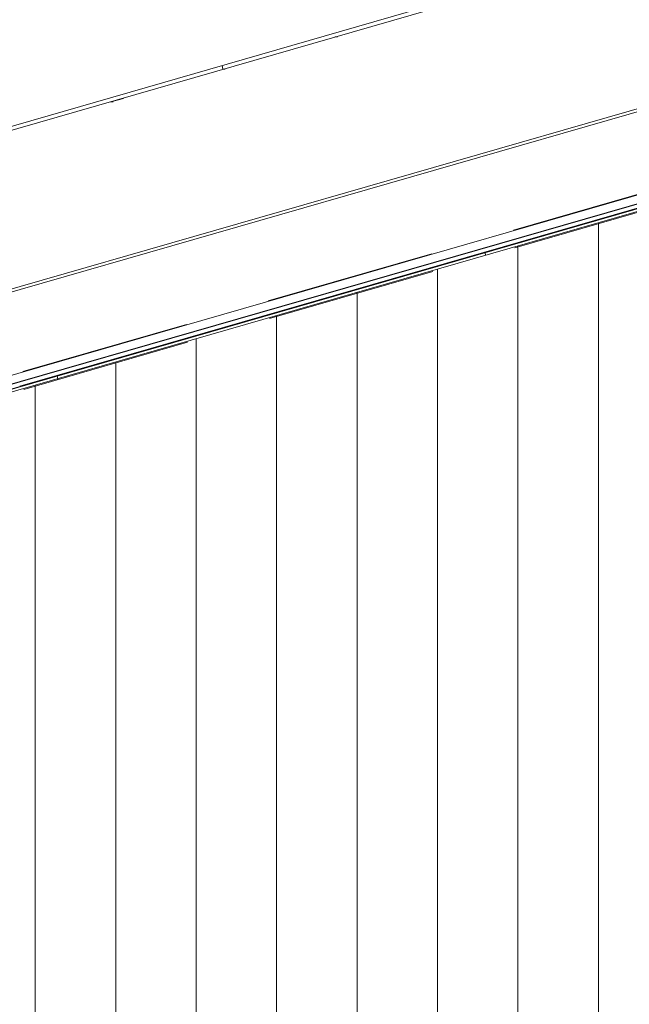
# Model space of a CAD drawing. Header units: millimetres. Extents: x -65 to 293624, y -1905 to 31061.
# Tile 47 of 256: x 34831 to 35589, y 17034 to 18259. Entities that reach past the tile are written whole.
import ezdxf

# ---------------------------------------------------------------- set-up
doc = ezdxf.new("R2010")
doc.units = ezdxf.units.MM
doc.header["$MEASUREMENT"] = 0
doc.linetypes.add('Hidden Line', pattern=[317.5, 211.666667, -105.833333])
for name, color, linetype in [('00 2D joon.AR', 7, 'Continuous'), ('1247 Fassaadi valgusti.AR', 7, 'Continuous'), ('1263 Katuse alusserv.AR', 7, 'Continuous'), ('1263 Katusekate - plekk.AR', 7, 'Continuous'), ('1264 Katusevarustus.AR', 7, 'Continuous')]:
    doc.layers.add(name, color=color, linetype=linetype)

# ---------------------------------------------------------------- blocks, each defined once
blk = doc.blocks.new('*X255', base_point=(-38239, 12361.4))
at = {"layer": '1263 Katuse alusserv.AR', "color": 7, "linetype": 'Continuous', "lineweight": 13}
for p, q in [((35409.7, 17969), (35410.4, 17965.9)), ((34877.7, 17815.7), (34878.5, 17812.5))]:
    blk.add_line(p, q, dxfattribs=at)
blk.add_point((34878.5, 17812.5), dxfattribs=at)
blk.add_point((34878.5, 17812.5), dxfattribs=at)
blk.add_point((34878.5, 17812.5), dxfattribs=at)
blk.add_point((34878.5, 17812.5), dxfattribs=at)
blk = doc.blocks.new('*X256', base_point=(-38239, 12361.4))
at = {"layer": '1263 Katuse alusserv.AR', "color": 7, "linetype": 'Continuous', "lineweight": 13}
for p, q in [((35409.7, 17969), (35410.4, 17965.9)), ((34877.7, 17815.7), (34878.5, 17812.5))]:
    blk.add_line(p, q, dxfattribs=at)
blk.add_point((34878.5, 17812.5), dxfattribs=at)
blk.add_point((34878.5, 17812.5), dxfattribs=at)
blk.add_point((34878.5, 17812.5), dxfattribs=at)
blk.add_point((34878.5, 17812.5), dxfattribs=at)
blk = doc.blocks.new('*X261', base_point=(-38239, 12361.4))
at = {"layer": '1263 Katuse alusserv.AR', "color": 7, "linetype": 'Continuous', "lineweight": 13}
for p, q in [((35550.6, 18006.3), (35550.6, 17953.1)), ((35550.6, 18006.3), (35550.6, 17953.1)), ((35450.6, 17977.5), (35450.6, 17953.1)), ((35450.6, 17977.5), (35450.6, 17953.1)), ((35350.6, 17948.6), (35350.6, 17889.2)), ((35350.6, 17948.6), (35350.6, 17889.2)), ((35450.6, 17953.1), (35450.6, 17889.2)), ((35450.6, 17953.1), (35450.6, 17889.2)), ((35550.6, 17953.1), (35550.6, 17889.2)), ((35550.6, 17953.1), (35550.6, 17889.2)), ((35250.6, 17919.8), (35250.6, 17889.2)), ((35250.6, 17919.8), (35250.6, 17889.2)), ((35150.6, 17891), (35150.6, 17889.2)), ((35150.6, 17891), (35150.6, 17889.2)), ((35150.6, 17889.2), (35150.6, 17825.3)), ((35150.6, 17889.2), (35150.6, 17825.3)), ((35250.6, 17889.2), (35250.6, 17825.3)), ((35250.6, 17889.2), (35250.6, 17825.3)), ((35350.6, 17889.2), (35350.6, 17825.3)), ((35350.6, 17889.2), (35350.6, 17825.3)), ((35450.6, 17889.2), (35450.6, 17825.3)), ((35450.6, 17889.2), (35450.6, 17825.3)), ((35550.6, 17889.2), (35550.6, 17825.3)), ((35550.6, 17889.2), (35550.6, 17825.3)), ((35050.6, 17862.1), (35050.6, 17825.3)), ((35050.6, 17862.1), (35050.6, 17825.3)), ((34950.6, 17833.3), (34950.6, 17825.3)), ((34950.6, 17833.3), (34950.6, 17825.3)), ((34950.6, 17825.3), (34950.6, 17761.4)), ((34950.6, 17825.3), (34950.6, 17761.4)), ((35050.6, 17825.3), (35050.6, 17761.4)), ((35050.6, 17825.3), (35050.6, 17761.4)), ((35150.6, 17825.3), (35150.6, 17761.4)), ((35150.6, 17825.3), (35150.6, 17761.4)), ((35250.6, 17825.3), (35250.6, 17761.4)), ((35250.6, 17825.3), (35250.6, 17761.4)), ((35350.6, 17825.3), (35350.6, 17761.4)), ((35350.6, 17825.3), (35350.6, 17761.4)), ((35450.6, 17825.3), (35450.6, 17761.4)), ((35450.6, 17825.3), (35450.6, 17761.4)), ((35550.6, 17825.3), (35550.6, 17761.4)), ((35550.6, 17825.3), (35550.6, 17761.4)), ((34850.6, 17804.4), (34850.6, 17761.4)), ((34850.6, 17804.4), (34850.6, 17761.4)), ((34850.6, 17761.4), (34850.6, 17697.4)), ((34850.6, 17761.4), (34850.6, 17697.4)), ((34950.6, 17761.4), (34950.6, 17697.4)), ((34950.6, 17761.4), (34950.6, 17697.4)), ((35050.6, 17761.4), (35050.6, 17697.4)), ((35050.6, 17761.4), (35050.6, 17697.4)), ((35150.6, 17761.4), (35150.6, 17697.4)), ((35150.6, 17761.4), (35150.6, 17697.4)), ((35250.6, 17761.4), (35250.6, 17697.4)), ((35250.6, 17761.4), (35250.6, 17697.4)), ((35350.6, 17761.4), (35350.6, 17697.4)), ((35350.6, 17761.4), (35350.6, 17697.4)), ((35450.6, 17761.4), (35450.6, 17697.4)), ((35450.6, 17761.4), (35450.6, 17697.4)), ((35550.6, 17761.4), (35550.6, 17697.4)), ((35550.6, 17761.4), (35550.6, 17697.4)), ((34850.6, 17697.4), (34850.6, 17633.5)), ((34850.6, 17697.4), (34850.6, 17633.5)), ((34950.6, 17697.4), (34950.6, 17633.5)), ((34950.6, 17697.4), (34950.6, 17633.5)), ((35050.6, 17697.4), (35050.6, 17633.5)), ((35050.6, 17697.4), (35050.6, 17633.5)), ((35150.6, 17697.4), (35150.6, 17633.5)), ((35150.6, 17697.4), (35150.6, 17633.5)), ((35250.6, 17697.4), (35250.6, 17633.5)), ((35250.6, 17697.4), (35250.6, 17633.5)), ((35350.6, 17697.4), (35350.6, 17633.5)), ((35350.6, 17697.4), (35350.6, 17633.5)), ((35450.6, 17697.4), (35450.6, 17633.5)), ((35450.6, 17697.4), (35450.6, 17633.5)), ((35550.6, 17697.4), (35550.6, 17633.5)), ((35550.6, 17697.4), (35550.6, 17633.5)), ((34850.6, 17633.5), (34850.6, 17569.6)), ((34850.6, 17633.5), (34850.6, 17569.6)), ((34950.6, 17633.5), (34950.6, 17569.6)), ((34950.6, 17633.5), (34950.6, 17569.6)), ((35050.6, 17633.5), (35050.6, 17569.6)), ((35050.6, 17633.5), (35050.6, 17569.6)), ((35150.6, 17633.5), (35150.6, 17569.6)), ((35150.6, 17633.5), (35150.6, 17569.6)), ((35250.6, 17633.5), (35250.6, 17569.6)), ((35250.6, 17633.5), (35250.6, 17569.6)), ((35350.6, 17633.5), (35350.6, 17569.6)), ((35350.6, 17633.5), (35350.6, 17569.6)), ((35450.6, 17633.5), (35450.6, 17569.6)), ((35450.6, 17633.5), (35450.6, 17569.6)), ((35550.6, 17633.5), (35550.6, 17569.6)), ((35550.6, 17633.5), (35550.6, 17569.6)), ((34850.6, 17569.6), (34850.6, 17505.7)), ((34850.6, 17569.6), (34850.6, 17505.7)), ((34950.6, 17569.6), (34950.6, 17505.7)), ((34950.6, 17569.6), (34950.6, 17505.7)), ((35050.6, 17569.6), (35050.6, 17505.7)), ((35050.6, 17569.6), (35050.6, 17505.7)), ((35150.6, 17569.6), (35150.6, 17505.7)), ((35150.6, 17569.6), (35150.6, 17505.7)), ((35250.6, 17569.6), (35250.6, 17505.7)), ((35250.6, 17569.6), (35250.6, 17505.7)), ((35350.6, 17569.6), (35350.6, 17505.7)), ((35350.6, 17569.6), (35350.6, 17505.7)), ((35450.6, 17569.6), (35450.6, 17505.7)), ((35450.6, 17569.6), (35450.6, 17505.7)), ((35550.6, 17569.6), (35550.6, 17505.7)), ((35550.6, 17569.6), (35550.6, 17505.7)), ((34850.6, 17505.7), (34850.6, 17441.8)), ((34850.6, 17505.7), (34850.6, 17441.8)), ((34950.6, 17505.7), (34950.6, 17441.8)), ((34950.6, 17505.7), (34950.6, 17441.8)), ((35050.6, 17505.7), (35050.6, 17441.8)), ((35050.6, 17505.7), (35050.6, 17441.8)), ((35150.6, 17505.7), (35150.6, 17441.8)), ((35150.6, 17505.7), (35150.6, 17441.8)), ((35250.6, 17505.7), (35250.6, 17441.8)), ((35250.6, 17505.7), (35250.6, 17441.8)), ((35350.6, 17505.7), (35350.6, 17441.8)), ((35350.6, 17505.7), (35350.6, 17441.8)), ((35450.6, 17505.7), (35450.6, 17441.8)), ((35450.6, 17505.7), (35450.6, 17441.8)), ((35550.6, 17505.7), (35550.6, 17441.8)), ((35550.6, 17505.7), (35550.6, 17441.8)), ((34850.6, 17441.8), (34850.6, 17377.9)), ((34850.6, 17441.8), (34850.6, 17377.9)), ((34950.6, 17441.8), (34950.6, 17377.9)), ((34950.6, 17441.8), (34950.6, 17377.9)), ((35050.6, 17441.8), (35050.6, 17377.9)), ((35050.6, 17441.8), (35050.6, 17377.9)), ((35150.6, 17441.8), (35150.6, 17377.9)), ((35150.6, 17441.8), (35150.6, 17377.9)), ((35250.6, 17441.8), (35250.6, 17377.9)), ((35250.6, 17441.8), (35250.6, 17377.9)), ((35350.6, 17441.8), (35350.6, 17377.9)), ((35350.6, 17441.8), (35350.6, 17377.9)), ((35450.6, 17441.8), (35450.6, 17377.9)), ((35450.6, 17441.8), (35450.6, 17377.9)), ((35550.6, 17441.8), (35550.6, 17377.9)), ((35550.6, 17441.8), (35550.6, 17377.9)), ((34850.6, 17377.9), (34850.6, 17313.9)), ((34850.6, 17377.9), (34850.6, 17313.9)), ((34950.6, 17377.9), (34950.6, 17313.9)), ((34950.6, 17377.9), (34950.6, 17313.9)), ((35050.6, 17377.9), (35050.6, 17313.9)), ((35050.6, 17377.9), (35050.6, 17313.9)), ((35150.6, 17377.9), (35150.6, 17313.9)), ((35150.6, 17377.9), (35150.6, 17313.9)), ((35250.6, 17377.9), (35250.6, 17313.9)), ((35250.6, 17377.9), (35250.6, 17313.9)), ((35350.6, 17377.9), (35350.6, 17313.9)), ((35350.6, 17377.9), (35350.6, 17313.9)), ((35450.6, 17377.9), (35450.6, 17313.9)), ((35450.6, 17377.9), (35450.6, 17313.9)), ((35550.6, 17377.9), (35550.6, 17313.9)), ((35550.6, 17377.9), (35550.6, 17313.9)), ((34850.6, 17313.9), (34850.6, 17250)), ((34850.6, 17313.9), (34850.6, 17250)), ((34950.6, 17313.9), (34950.6, 17250)), ((34950.6, 17313.9), (34950.6, 17250)), ((35050.6, 17313.9), (35050.6, 17250)), ((35050.6, 17313.9), (35050.6, 17250)), ((35150.6, 17313.9), (35150.6, 17250)), ((35150.6, 17313.9), (35150.6, 17250)), ((35250.6, 17313.9), (35250.6, 17250)), ((35250.6, 17313.9), (35250.6, 17250)), ((35350.6, 17313.9), (35350.6, 17250)), ((35350.6, 17313.9), (35350.6, 17250)), ((35450.6, 17313.9), (35450.6, 17250)), ((35450.6, 17313.9), (35450.6, 17250)), ((35550.6, 17313.9), (35550.6, 17250)), ((35550.6, 17313.9), (35550.6, 17250)), ((34850.6, 17250), (34850.6, 17186.1)), ((34850.6, 17250), (34850.6, 17186.1)), ((34950.6, 17250), (34950.6, 17186.1)), ((34950.6, 17250), (34950.6, 17186.1)), ((35050.6, 17250), (35050.6, 17186.1)), ((35050.6, 17250), (35050.6, 17186.1)), ((35150.6, 17250), (35150.6, 17186.1)), ((35150.6, 17250), (35150.6, 17186.1)), ((35250.6, 17250), (35250.6, 17186.1)), ((35250.6, 17250), (35250.6, 17186.1)), ((35350.6, 17250), (35350.6, 17186.1)), ((35350.6, 17250), (35350.6, 17186.1)), ((35450.6, 17250), (35450.6, 17186.1)), ((35450.6, 17250), (35450.6, 17186.1)), ((35550.6, 17250), (35550.6, 17186.1)), ((35550.6, 17250), (35550.6, 17186.1)), ((34850.6, 17186.1), (34850.6, 17122.2)), ((34850.6, 17186.1), (34850.6, 17122.2)), ((34950.6, 17186.1), (34950.6, 17122.2)), ((34950.6, 17186.1), (34950.6, 17122.2)), ((35050.6, 17186.1), (35050.6, 17122.2)), ((35050.6, 17186.1), (35050.6, 17122.2)), ((35150.6, 17186.1), (35150.6, 17122.2)), ((35150.6, 17186.1), (35150.6, 17122.2)), ((35250.6, 17186.1), (35250.6, 17122.2)), ((35250.6, 17186.1), (35250.6, 17122.2)), ((35350.6, 17186.1), (35350.6, 17122.2)), ((35350.6, 17186.1), (35350.6, 17122.2)), ((35450.6, 17186.1), (35450.6, 17122.2)), ((35450.6, 17186.1), (35450.6, 17122.2)), ((35550.6, 17186.1), (35550.6, 17122.2)), ((35550.6, 17186.1), (35550.6, 17122.2)), ((34850.6, 17122.2), (34850.6, 17058.3)), ((34850.6, 17122.2), (34850.6, 17058.3)), ((34950.6, 17122.2), (34950.6, 17058.3)), ((34950.6, 17122.2), (34950.6, 17058.3)), ((35050.6, 17122.2), (35050.6, 17058.3)), ((35050.6, 17122.2), (35050.6, 17058.3)), ((35150.6, 17122.2), (35150.6, 17058.3)), ((35150.6, 17122.2), (35150.6, 17058.3)), ((35250.6, 17122.2), (35250.6, 17058.3)), ((35250.6, 17122.2), (35250.6, 17058.3)), ((35350.6, 17122.2), (35350.6, 17058.3)), ((35350.6, 17122.2), (35350.6, 17058.3)), ((35450.6, 17122.2), (35450.6, 17058.3)), ((35450.6, 17122.2), (35450.6, 17058.3)), ((35550.6, 17122.2), (35550.6, 17058.3)), ((35550.6, 17122.2), (35550.6, 17058.3)), ((34850.6, 17058.3), (34850.6, 16994.4)), ((34850.6, 17058.3), (34850.6, 16994.4)), ((34950.6, 17058.3), (34950.6, 16994.4)), ((34950.6, 17058.3), (34950.6, 16994.4)), ((35050.6, 17058.3), (35050.6, 16994.4)), ((35050.6, 17058.3), (35050.6, 16994.4)), ((35150.6, 17058.3), (35150.6, 16994.4)), ((35150.6, 17058.3), (35150.6, 16994.4)), ((35250.6, 17058.3), (35250.6, 16994.4)), ((35250.6, 17058.3), (35250.6, 16994.4)), ((35350.6, 17058.3), (35350.6, 16994.4)), ((35350.6, 17058.3), (35350.6, 16994.4)), ((35450.6, 17058.3), (35450.6, 16994.4)), ((35450.6, 17058.3), (35450.6, 16994.4)), ((35550.6, 17058.3), (35550.6, 16994.4)), ((35550.6, 17058.3), (35550.6, 16994.4))]:
    blk.add_line(p, q, dxfattribs=at)
blk = doc.blocks.new('*X262', base_point=(-38239, 12361.4))
at = {"layer": '1263 Katuse alusserv.AR', "color": 7, "linetype": 'Continuous', "lineweight": 13}
for p, q in [((35550.6, 18006.3), (35550.6, 17953.1)), ((35550.6, 18006.3), (35550.6, 17953.1)), ((35450.6, 17977.5), (35450.6, 17953.1)), ((35450.6, 17977.5), (35450.6, 17953.1)), ((35350.6, 17948.6), (35350.6, 17889.2)), ((35350.6, 17948.6), (35350.6, 17889.2)), ((35450.6, 17953.1), (35450.6, 17889.2)), ((35450.6, 17953.1), (35450.6, 17889.2)), ((35550.6, 17953.1), (35550.6, 17889.2)), ((35550.6, 17953.1), (35550.6, 17889.2)), ((35250.6, 17919.8), (35250.6, 17889.2)), ((35250.6, 17919.8), (35250.6, 17889.2)), ((35150.6, 17891), (35150.6, 17889.2)), ((35150.6, 17891), (35150.6, 17889.2)), ((35150.6, 17889.2), (35150.6, 17825.3)), ((35150.6, 17889.2), (35150.6, 17825.3)), ((35250.6, 17889.2), (35250.6, 17825.3)), ((35250.6, 17889.2), (35250.6, 17825.3)), ((35350.6, 17889.2), (35350.6, 17825.3)), ((35350.6, 17889.2), (35350.6, 17825.3)), ((35450.6, 17889.2), (35450.6, 17825.3)), ((35450.6, 17889.2), (35450.6, 17825.3)), ((35550.6, 17889.2), (35550.6, 17825.3)), ((35550.6, 17889.2), (35550.6, 17825.3)), ((35050.6, 17862.1), (35050.6, 17825.3)), ((35050.6, 17862.1), (35050.6, 17825.3)), ((34950.6, 17833.3), (34950.6, 17825.3)), ((34950.6, 17833.3), (34950.6, 17825.3)), ((34950.6, 17825.3), (34950.6, 17761.4)), ((34950.6, 17825.3), (34950.6, 17761.4)), ((35050.6, 17825.3), (35050.6, 17761.4)), ((35050.6, 17825.3), (35050.6, 17761.4)), ((35150.6, 17825.3), (35150.6, 17761.4)), ((35150.6, 17825.3), (35150.6, 17761.4)), ((35250.6, 17825.3), (35250.6, 17761.4)), ((35250.6, 17825.3), (35250.6, 17761.4)), ((35350.6, 17825.3), (35350.6, 17761.4)), ((35350.6, 17825.3), (35350.6, 17761.4)), ((35450.6, 17825.3), (35450.6, 17761.4)), ((35450.6, 17825.3), (35450.6, 17761.4)), ((35550.6, 17825.3), (35550.6, 17761.4)), ((35550.6, 17825.3), (35550.6, 17761.4)), ((34850.6, 17804.4), (34850.6, 17761.4)), ((34850.6, 17804.4), (34850.6, 17761.4)), ((34850.6, 17761.4), (34850.6, 17697.4)), ((34850.6, 17761.4), (34850.6, 17697.4)), ((34950.6, 17761.4), (34950.6, 17697.4)), ((34950.6, 17761.4), (34950.6, 17697.4)), ((35050.6, 17761.4), (35050.6, 17697.4)), ((35050.6, 17761.4), (35050.6, 17697.4)), ((35150.6, 17761.4), (35150.6, 17697.4)), ((35150.6, 17761.4), (35150.6, 17697.4)), ((35250.6, 17761.4), (35250.6, 17697.4)), ((35250.6, 17761.4), (35250.6, 17697.4)), ((35350.6, 17761.4), (35350.6, 17697.4)), ((35350.6, 17761.4), (35350.6, 17697.4)), ((35450.6, 17761.4), (35450.6, 17697.4)), ((35450.6, 17761.4), (35450.6, 17697.4)), ((35550.6, 17761.4), (35550.6, 17697.4)), ((35550.6, 17761.4), (35550.6, 17697.4)), ((34850.6, 17697.4), (34850.6, 17633.5)), ((34850.6, 17697.4), (34850.6, 17633.5)), ((34950.6, 17697.4), (34950.6, 17633.5)), ((34950.6, 17697.4), (34950.6, 17633.5)), ((35050.6, 17697.4), (35050.6, 17633.5)), ((35050.6, 17697.4), (35050.6, 17633.5)), ((35150.6, 17697.4), (35150.6, 17633.5)), ((35150.6, 17697.4), (35150.6, 17633.5)), ((35250.6, 17697.4), (35250.6, 17633.5)), ((35250.6, 17697.4), (35250.6, 17633.5)), ((35350.6, 17697.4), (35350.6, 17633.5)), ((35350.6, 17697.4), (35350.6, 17633.5)), ((35450.6, 17697.4), (35450.6, 17633.5)), ((35450.6, 17697.4), (35450.6, 17633.5)), ((35550.6, 17697.4), (35550.6, 17633.5)), ((35550.6, 17697.4), (35550.6, 17633.5)), ((34850.6, 17633.5), (34850.6, 17569.6)), ((34850.6, 17633.5), (34850.6, 17569.6)), ((34950.6, 17633.5), (34950.6, 17569.6)), ((34950.6, 17633.5), (34950.6, 17569.6)), ((35050.6, 17633.5), (35050.6, 17569.6)), ((35050.6, 17633.5), (35050.6, 17569.6)), ((35150.6, 17633.5), (35150.6, 17569.6)), ((35150.6, 17633.5), (35150.6, 17569.6)), ((35250.6, 17633.5), (35250.6, 17569.6)), ((35250.6, 17633.5), (35250.6, 17569.6)), ((35350.6, 17633.5), (35350.6, 17569.6)), ((35350.6, 17633.5), (35350.6, 17569.6)), ((35450.6, 17633.5), (35450.6, 17569.6)), ((35450.6, 17633.5), (35450.6, 17569.6)), ((35550.6, 17633.5), (35550.6, 17569.6)), ((35550.6, 17633.5), (35550.6, 17569.6)), ((34850.6, 17569.6), (34850.6, 17505.7)), ((34850.6, 17569.6), (34850.6, 17505.7)), ((34950.6, 17569.6), (34950.6, 17505.7)), ((34950.6, 17569.6), (34950.6, 17505.7)), ((35050.6, 17569.6), (35050.6, 17505.7)), ((35050.6, 17569.6), (35050.6, 17505.7)), ((35150.6, 17569.6), (35150.6, 17505.7)), ((35150.6, 17569.6), (35150.6, 17505.7)), ((35250.6, 17569.6), (35250.6, 17505.7)), ((35250.6, 17569.6), (35250.6, 17505.7)), ((35350.6, 17569.6), (35350.6, 17505.7)), ((35350.6, 17569.6), (35350.6, 17505.7)), ((35450.6, 17569.6), (35450.6, 17505.7)), ((35450.6, 17569.6), (35450.6, 17505.7)), ((35550.6, 17569.6), (35550.6, 17505.7)), ((35550.6, 17569.6), (35550.6, 17505.7)), ((34850.6, 17505.7), (34850.6, 17441.8)), ((34850.6, 17505.7), (34850.6, 17441.8)), ((34950.6, 17505.7), (34950.6, 17441.8)), ((34950.6, 17505.7), (34950.6, 17441.8)), ((35050.6, 17505.7), (35050.6, 17441.8)), ((35050.6, 17505.7), (35050.6, 17441.8)), ((35150.6, 17505.7), (35150.6, 17441.8)), ((35150.6, 17505.7), (35150.6, 17441.8)), ((35250.6, 17505.7), (35250.6, 17441.8)), ((35250.6, 17505.7), (35250.6, 17441.8)), ((35350.6, 17505.7), (35350.6, 17441.8)), ((35350.6, 17505.7), (35350.6, 17441.8)), ((35450.6, 17505.7), (35450.6, 17441.8)), ((35450.6, 17505.7), (35450.6, 17441.8)), ((35550.6, 17505.7), (35550.6, 17441.8)), ((35550.6, 17505.7), (35550.6, 17441.8)), ((34850.6, 17441.8), (34850.6, 17377.9)), ((34850.6, 17441.8), (34850.6, 17377.9)), ((34950.6, 17441.8), (34950.6, 17377.9)), ((34950.6, 17441.8), (34950.6, 17377.9)), ((35050.6, 17441.8), (35050.6, 17377.9)), ((35050.6, 17441.8), (35050.6, 17377.9)), ((35150.6, 17441.8), (35150.6, 17377.9)), ((35150.6, 17441.8), (35150.6, 17377.9)), ((35250.6, 17441.8), (35250.6, 17377.9)), ((35250.6, 17441.8), (35250.6, 17377.9)), ((35350.6, 17441.8), (35350.6, 17377.9)), ((35350.6, 17441.8), (35350.6, 17377.9)), ((35450.6, 17441.8), (35450.6, 17377.9)), ((35450.6, 17441.8), (35450.6, 17377.9)), ((35550.6, 17441.8), (35550.6, 17377.9)), ((35550.6, 17441.8), (35550.6, 17377.9)), ((34850.6, 17377.9), (34850.6, 17313.9)), ((34850.6, 17377.9), (34850.6, 17313.9)), ((34950.6, 17377.9), (34950.6, 17313.9)), ((34950.6, 17377.9), (34950.6, 17313.9)), ((35050.6, 17377.9), (35050.6, 17313.9)), ((35050.6, 17377.9), (35050.6, 17313.9)), ((35150.6, 17377.9), (35150.6, 17313.9)), ((35150.6, 17377.9), (35150.6, 17313.9)), ((35250.6, 17377.9), (35250.6, 17313.9)), ((35250.6, 17377.9), (35250.6, 17313.9)), ((35350.6, 17377.9), (35350.6, 17313.9)), ((35350.6, 17377.9), (35350.6, 17313.9)), ((35450.6, 17377.9), (35450.6, 17313.9)), ((35450.6, 17377.9), (35450.6, 17313.9)), ((35550.6, 17377.9), (35550.6, 17313.9)), ((35550.6, 17377.9), (35550.6, 17313.9)), ((34850.6, 17313.9), (34850.6, 17250)), ((34850.6, 17313.9), (34850.6, 17250)), ((34950.6, 17313.9), (34950.6, 17250)), ((34950.6, 17313.9), (34950.6, 17250)), ((35050.6, 17313.9), (35050.6, 17250)), ((35050.6, 17313.9), (35050.6, 17250)), ((35150.6, 17313.9), (35150.6, 17250)), ((35150.6, 17313.9), (35150.6, 17250)), ((35250.6, 17313.9), (35250.6, 17250)), ((35250.6, 17313.9), (35250.6, 17250)), ((35350.6, 17313.9), (35350.6, 17250)), ((35350.6, 17313.9), (35350.6, 17250)), ((35450.6, 17313.9), (35450.6, 17250)), ((35450.6, 17313.9), (35450.6, 17250)), ((35550.6, 17313.9), (35550.6, 17250)), ((35550.6, 17313.9), (35550.6, 17250)), ((34850.6, 17250), (34850.6, 17186.1)), ((34850.6, 17250), (34850.6, 17186.1)), ((34950.6, 17250), (34950.6, 17186.1)), ((34950.6, 17250), (34950.6, 17186.1)), ((35050.6, 17250), (35050.6, 17186.1)), ((35050.6, 17250), (35050.6, 17186.1)), ((35150.6, 17250), (35150.6, 17186.1)), ((35150.6, 17250), (35150.6, 17186.1)), ((35250.6, 17250), (35250.6, 17186.1)), ((35250.6, 17250), (35250.6, 17186.1)), ((35350.6, 17250), (35350.6, 17186.1)), ((35350.6, 17250), (35350.6, 17186.1)), ((35450.6, 17250), (35450.6, 17186.1)), ((35450.6, 17250), (35450.6, 17186.1)), ((35550.6, 17250), (35550.6, 17186.1)), ((35550.6, 17250), (35550.6, 17186.1)), ((34850.6, 17186.1), (34850.6, 17122.2)), ((34850.6, 17186.1), (34850.6, 17122.2)), ((34950.6, 17186.1), (34950.6, 17122.2)), ((34950.6, 17186.1), (34950.6, 17122.2)), ((35050.6, 17186.1), (35050.6, 17122.2)), ((35050.6, 17186.1), (35050.6, 17122.2)), ((35150.6, 17186.1), (35150.6, 17122.2)), ((35150.6, 17186.1), (35150.6, 17122.2)), ((35250.6, 17186.1), (35250.6, 17122.2)), ((35250.6, 17186.1), (35250.6, 17122.2)), ((35350.6, 17186.1), (35350.6, 17122.2)), ((35350.6, 17186.1), (35350.6, 17122.2)), ((35450.6, 17186.1), (35450.6, 17122.2)), ((35450.6, 17186.1), (35450.6, 17122.2)), ((35550.6, 17186.1), (35550.6, 17122.2)), ((35550.6, 17186.1), (35550.6, 17122.2)), ((34850.6, 17122.2), (34850.6, 17058.3)), ((34850.6, 17122.2), (34850.6, 17058.3)), ((34950.6, 17122.2), (34950.6, 17058.3)), ((34950.6, 17122.2), (34950.6, 17058.3)), ((35050.6, 17122.2), (35050.6, 17058.3)), ((35050.6, 17122.2), (35050.6, 17058.3)), ((35150.6, 17122.2), (35150.6, 17058.3)), ((35150.6, 17122.2), (35150.6, 17058.3)), ((35250.6, 17122.2), (35250.6, 17058.3)), ((35250.6, 17122.2), (35250.6, 17058.3)), ((35350.6, 17122.2), (35350.6, 17058.3)), ((35350.6, 17122.2), (35350.6, 17058.3)), ((35450.6, 17122.2), (35450.6, 17058.3)), ((35450.6, 17122.2), (35450.6, 17058.3)), ((35550.6, 17122.2), (35550.6, 17058.3)), ((35550.6, 17122.2), (35550.6, 17058.3)), ((34850.6, 17058.3), (34850.6, 16994.4)), ((34850.6, 17058.3), (34850.6, 16994.4)), ((34950.6, 17058.3), (34950.6, 16994.4)), ((34950.6, 17058.3), (34950.6, 16994.4)), ((35050.6, 17058.3), (35050.6, 16994.4)), ((35050.6, 17058.3), (35050.6, 16994.4)), ((35150.6, 17058.3), (35150.6, 16994.4)), ((35150.6, 17058.3), (35150.6, 16994.4)), ((35250.6, 17058.3), (35250.6, 16994.4)), ((35250.6, 17058.3), (35250.6, 16994.4)), ((35350.6, 17058.3), (35350.6, 16994.4)), ((35350.6, 17058.3), (35350.6, 16994.4)), ((35450.6, 17058.3), (35450.6, 16994.4)), ((35450.6, 17058.3), (35450.6, 16994.4)), ((35550.6, 17058.3), (35550.6, 16994.4)), ((35550.6, 17058.3), (35550.6, 16994.4))]:
    blk.add_line(p, q, dxfattribs=at)
blk = doc.blocks.new('Section Element_243_2', base_point=(-38239, 12361.4))
at = {"layer": '1263 Katuse alusserv.AR', "color": 7, "linetype": 'Continuous', "lineweight": 13}
blk.add_line((43926.1, 20421.7), (28538.9, 15984.2), dxfattribs=at)
at = {"layer": '1263 Katuse alusserv.AR', "lineweight": 0}
for name in ['*X255', '*X256', '*X261', '*X262']:
    blk.add_blockref(name, (-38239, 12361.4), dxfattribs=at)
blk = doc.blocks.new('Section Element_248_2', base_point=(-38239, 12361.4))
at = {"layer": '1264 Katusevarustus.AR', "color": 7, "linetype": 'Continuous', "lineweight": 13}
for p, q in [((28395.2, 16072.7), (43896.7, 20538.8)), ((28397.7, 16069.5), (43896.7, 20534.8))]:
    blk.add_line(p, q, dxfattribs=at)
blk = doc.blocks.new('Section Element_259_2', base_point=(-38239, 12361.4))
at = {"layer": '1247 Fassaadi valgusti.AR', "color": 7, "linetype": 'Continuous', "lineweight": 13}
blk.add_line((34831.2, 17803), (36346.8, 18240.1), dxfattribs=at)
blk = doc.blocks.new('*X350', base_point=(-38239, 12361.4))
at = {"layer": '1263 Katusekate - plekk.AR', "color": 7, "linetype": 'Continuous', "lineweight": 13}
for p, q in [((35223.1, 18237.3), (35226.2, 18237.3)), ((35226.2, 18237.3), (35223.1, 18237.3)), ((35086.7, 18197.1), (35083.6, 18197.1)), ((35086.7, 18197.1), (35083.6, 18197.1)), ((34947.2, 18156.8), (34944.1, 18156.8)), ((34960.1, 18160.6), (34944.3, 18156.8))]:
    blk.add_line(p, q, dxfattribs=at)
blk = doc.blocks.new('*X351', base_point=(-38239, 12361.4))
at = {"layer": '1263 Katusekate - plekk.AR', "color": 7, "linetype": 'Continuous', "lineweight": 13}
for p, q in [((35223.1, 18237.3), (35226.2, 18237.3)), ((35226.2, 18237.3), (35223.1, 18237.3)), ((35086.7, 18197.1), (35083.6, 18197.1)), ((35086.7, 18197.1), (35083.6, 18197.1)), ((34947.2, 18156.8), (34944.1, 18156.8)), ((34960.1, 18160.6), (34944.3, 18156.8))]:
    blk.add_line(p, q, dxfattribs=at)
blk = doc.blocks.new('*X352', base_point=(-38239, 12361.4))
at = {"layer": '1263 Katusekate - plekk.AR', "color": 7, "linetype": 'Continuous', "lineweight": 13}
blk.add_line((35082.9, 18202), (35083.6, 18197.1), dxfattribs=at)
blk = doc.blocks.new('Section Element_278_2', base_point=(-38239, 12361.4))
at = {"layer": '1263 Katusekate - plekk.AR', "color": 7, "linetype": 'Continuous', "lineweight": 13}
for p, q in [((28388.1, 16271.1), (43885.6, 20740.8)), ((43885.6, 20735.7), (28388.1, 16266))]:
    blk.add_line(p, q, dxfattribs=at)
at = {"layer": '1263 Katusekate - plekk.AR', "lineweight": 0}
for name in ['*X352', '*X350', '*X351']:
    blk.add_blockref(name, (-38239, 12361.4), dxfattribs=at)
blk = doc.blocks.new('Section Element_1030_2', base_point=(-38239, 12361.4))
at = {"layer": '1264 Katusevarustus.AR', "color": 7, "linetype": 'Continuous', "lineweight": 13}
for p, q in [((28398.2, 15966.3), (43896.7, 20431.5)), ((28468.1, 15975.6), (43904.9, 20423.1)), ((28470.6, 15976.1), (43905.9, 20423.2)), ((32245.7, 17057.4), (43926.1, 20422.6)), ((33769.8, 17502.5), (43907.9, 20423.3)), ((33789, 17502.5), (43926.1, 20423))]:
    blk.add_line(p, q, dxfattribs=at)

msp = doc.modelspace()

# ---------------------------------------------------------------- linework, layer by layer
at = {"layer": '00 2D joon.AR', "color": 41, "linetype": 'Hidden Line', "lineweight": 13, "true_color": 0xffeda8, "flags": 128}
msp.add_lwpolyline([(43885.6, 20430.4), (28538.2, 16005.9), (28544.2, 15985.2), (43891.6, 20409.6)], close=True, dxfattribs=at)

# ---------------------------------------------------------------- block references
at = {"layer": '1247 Fassaadi valgusti.AR', "lineweight": 0}
msp.add_blockref('Section Element_259_2', (-38239, 12361.4), dxfattribs=at)
at = {"layer": '1263 Katuse alusserv.AR', "lineweight": 0}
msp.add_blockref('Section Element_243_2', (-38239, 12361.4), dxfattribs=at)
at = {"layer": '1263 Katusekate - plekk.AR', "lineweight": 0}
msp.add_blockref('Section Element_278_2', (-38239, 12361.4), dxfattribs=at)
at = {"layer": '1264 Katusevarustus.AR', "lineweight": 0}
for name in ['Section Element_248_2', 'Section Element_1030_2']:
    msp.add_blockref(name, (-38239, 12361.4), dxfattribs=at)

doc.saveas('drawing.dxf')
